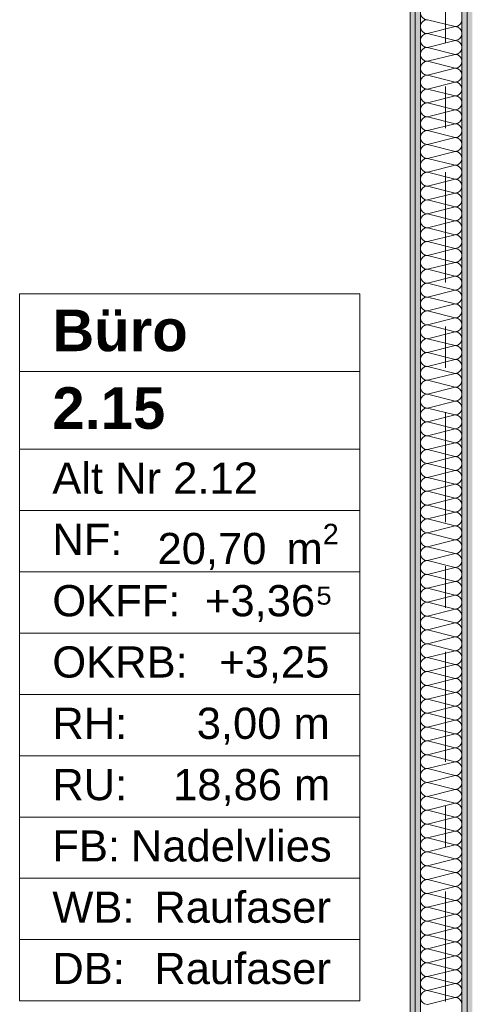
# Model space of a CAD drawing. Header units: metres. Extents: x -3.6 to 85.2, y -11 to 16.8.
# Tile 17 of 183: x 3.1 to 4.2, y 0.9 to 3.3. Entities that reach past the tile are written whole.
import ezdxf

# ---------------------------------------------------------------- set-up
doc = ezdxf.new("R2010")
doc.units = ezdxf.units.M
doc.header["$MEASUREMENT"] = 0
doc.linetypes.add('Strichlinie doppelt', pattern=[0.546806, 0.264583, -0.105833, 0.070556, -0.105833])
for name, color, linetype in [('451 - Universal.Achsen Raster', 7, 'Continuous'), ('Neubau_401 - Zone.Raum_ Raumbegrenzung_ Whg.', 7, 'Continuous'), ('Neubau_606 - Struktur.Wand Innen Ausbau', 7, 'Continuous')]:
    doc.layers.add(name, color=color, linetype=linetype)
doc.styles.add('ERSTELLTER_STIL_1', font='txt')
doc.styles.add('ERSTELLTER_STIL_2', font='txt')
pattern_1 = [(45, (0, 0), (-0.01767767, 0.01767767), [0, -0.025])]

# ---------------------------------------------------------------- blocks, each defined once
blk = doc.blocks.new('*X39')
at = {"layer": 'Neubau_606 - Struktur.Wand Innen Ausbau', "color": 7, "linetype": 'Continuous', "lineweight": 5}
for p, q in [((4.0867, 3.3), (4.1533, 3.2833)), ((4.0867, 3.2667), (4.1533, 3.2833)), ((4.0867, 3.2667), (4.1533, 3.25)), ((4.0867, 3.2333), (4.1533, 3.25)), ((4.0867, 3.2333), (4.1533, 3.2167)), ((4.0867, 3.2), (4.1533, 3.2167)), ((4.0867, 3.2), (4.1533, 3.1833)), ((4.0867, 3.1667), (4.1533, 3.1833)), ((4.0867, 3.1667), (4.1533, 3.15)), ((4.0867, 3.1333), (4.1533, 3.15)), ((4.0867, 3.1333), (4.1533, 3.1167)), ((4.0867, 3.1), (4.1533, 3.1167)), ((4.0867, 3.1), (4.1533, 3.0833)), ((4.0867, 3.0667), (4.1533, 3.0833)), ((4.0867, 3.0667), (4.1533, 3.05)), ((4.0867, 3.0333), (4.1533, 3.05)), ((4.0867, 3.0333), (4.1533, 3.0167)), ((4.0867, 3), (4.1533, 3.0167)), ((4.0867, 3), (4.1533, 2.9833)), ((4.0867, 2.9667), (4.1533, 2.9833)), ((4.0867, 2.9667), (4.1533, 2.95)), ((4.0867, 2.9333), (4.1533, 2.95)), ((4.0867, 2.9333), (4.1533, 2.9167)), ((4.0867, 2.9), (4.1533, 2.9167)), ((4.0867, 2.9), (4.1533, 2.8833)), ((4.0867, 2.8667), (4.1533, 2.8833)), ((4.0867, 2.8667), (4.1533, 2.85)), ((4.0867, 2.8333), (4.1533, 2.85)), ((4.0867, 2.8333), (4.1533, 2.8167)), ((4.0867, 2.8), (4.1533, 2.8167)), ((4.0867, 2.8), (4.1533, 2.7833)), ((4.0867, 2.7667), (4.1533, 2.7833)), ((4.0867, 2.7667), (4.1533, 2.75)), ((4.0867, 2.7333), (4.1533, 2.75)), ((4.0867, 2.7333), (4.1533, 2.7167)), ((4.0867, 2.7), (4.1533, 2.7167)), ((4.0867, 2.7), (4.1533, 2.6833)), ((4.0867, 2.6667), (4.1533, 2.6833)), ((4.0867, 2.6667), (4.1533, 2.65)), ((4.0867, 2.6333), (4.1533, 2.65)), ((4.0867, 2.6333), (4.1533, 2.6167)), ((4.0867, 2.6), (4.1533, 2.6167)), ((4.0867, 2.6), (4.1533, 2.5833)), ((4.0867, 2.5667), (4.1533, 2.5833)), ((4.0867, 2.5667), (4.1533, 2.55)), ((4.0867, 2.5333), (4.1533, 2.55)), ((4.0867, 2.5333), (4.1533, 2.5167)), ((4.0867, 2.5), (4.1533, 2.5167)), ((4.0867, 2.5), (4.1533, 2.4833)), ((4.0867, 2.4667), (4.1533, 2.4833)), ((4.0867, 2.4667), (4.1533, 2.45)), ((4.0867, 2.4333), (4.1533, 2.45)), ((4.0867, 2.4333), (4.1533, 2.4167)), ((4.0867, 2.4), (4.1533, 2.4167)), ((4.0867, 2.4), (4.1533, 2.3833)), ((4.0867, 2.3667), (4.1533, 2.3833)), ((4.0867, 2.3667), (4.1533, 2.35)), ((4.0867, 2.3333), (4.1533, 2.35)), ((4.0867, 2.3333), (4.1533, 2.3167)), ((4.0867, 2.3), (4.1533, 2.3167)), ((4.0867, 2.3), (4.1533, 2.2833)), ((4.0867, 2.2667), (4.1533, 2.2833)), ((4.0867, 2.2667), (4.1533, 2.25)), ((4.0867, 2.2333), (4.1533, 2.25)), ((4.0867, 2.2333), (4.1533, 2.2167)), ((4.0867, 2.2), (4.1533, 2.2167)), ((4.0867, 2.2), (4.1533, 2.1833)), ((4.0867, 2.1667), (4.1533, 2.1833)), ((4.0867, 2.1667), (4.1533, 2.15)), ((4.0867, 2.1333), (4.1533, 2.15)), ((4.0867, 2.1333), (4.1533, 2.1167)), ((4.0867, 2.1), (4.1533, 2.1167)), ((4.0867, 2.1), (4.1533, 2.0833)), ((4.0867, 2.0667), (4.1533, 2.0833)), ((4.0867, 2.0667), (4.1533, 2.05)), ((4.0867, 2.0333), (4.1533, 2.05)), ((4.0867, 2.0333), (4.1533, 2.0167)), ((4.0867, 2), (4.1533, 2.0167)), ((4.0867, 2), (4.1533, 1.9833)), ((4.0867, 1.9667), (4.1533, 1.9833)), ((4.0867, 1.9667), (4.1533, 1.95)), ((4.0867, 1.9333), (4.1533, 1.95)), ((4.0867, 1.9333), (4.1533, 1.9167)), ((4.0867, 1.9), (4.1533, 1.9167)), ((4.0867, 1.9), (4.1533, 1.8833)), ((4.0867, 1.8667), (4.1533, 1.8833)), ((4.0867, 1.8667), (4.1533, 1.85)), ((4.0867, 1.8333), (4.1533, 1.85)), ((4.0867, 1.8333), (4.1533, 1.8167)), ((4.0867, 1.8), (4.1533, 1.8167)), ((4.0867, 1.8), (4.1533, 1.7833)), ((4.0867, 1.7667), (4.1533, 1.7833)), ((4.0867, 1.7667), (4.1533, 1.75)), ((4.0867, 1.7333), (4.1533, 1.75)), ((4.0867, 1.7333), (4.1533, 1.7167)), ((4.0867, 1.7), (4.1533, 1.7167)), ((4.0867, 1.7), (4.1533, 1.6833)), ((4.0867, 1.6667), (4.1533, 1.6833)), ((4.0867, 1.6667), (4.1533, 1.65)), ((4.0867, 1.6333), (4.1533, 1.65)), ((4.0867, 1.6333), (4.1533, 1.6167)), ((4.0867, 1.6), (4.1533, 1.6167)), ((4.0867, 1.6), (4.1533, 1.5833)), ((4.0867, 1.5667), (4.1533, 1.5833)), ((4.0867, 1.5667), (4.1533, 1.55)), ((4.0867, 1.5333), (4.1533, 1.55)), ((4.0867, 1.5333), (4.1533, 1.5167)), ((4.0867, 1.5), (4.1533, 1.5167)), ((4.0867, 1.5), (4.1533, 1.4833)), ((4.0867, 1.4667), (4.1533, 1.4833)), ((4.0867, 1.4667), (4.1533, 1.45)), ((4.0867, 1.4333), (4.1533, 1.45)), ((4.0867, 1.4333), (4.1533, 1.4167)), ((4.0867, 1.4), (4.1533, 1.4167)), ((4.0867, 1.4), (4.1533, 1.3833)), ((4.0867, 1.3667), (4.1533, 1.3833)), ((4.0867, 1.3667), (4.1533, 1.35)), ((4.0867, 1.3333), (4.1533, 1.35)), ((4.0867, 1.3333), (4.1533, 1.3167)), ((4.0867, 1.3), (4.1533, 1.3167)), ((4.0867, 1.3), (4.1533, 1.2833)), ((4.0867, 1.2667), (4.1533, 1.2833)), ((4.0867, 1.2667), (4.1533, 1.25)), ((4.0867, 1.2333), (4.1533, 1.25)), ((4.0867, 1.2333), (4.1533, 1.2167)), ((4.0867, 1.2), (4.1533, 1.2167)), ((4.0867, 1.2), (4.1533, 1.1833)), ((4.0867, 1.1667), (4.1533, 1.1833)), ((4.0867, 1.1667), (4.1533, 1.15)), ((4.0867, 1.1333), (4.1533, 1.15)), ((4.0867, 1.1333), (4.1533, 1.1167)), ((4.0867, 1.1), (4.1533, 1.1167)), ((4.0867, 1.1), (4.1533, 1.0833)), ((4.0867, 1.0667), (4.1533, 1.0833)), ((4.0867, 1.0667), (4.1533, 1.05)), ((4.0867, 1.0333), (4.1533, 1.05)), ((4.0867, 1.0333), (4.1533, 1.0167)), ((4.0867, 1), (4.1533, 1.0167)), ((4.0867, 1), (4.1533, 0.9833)), ((4.0867, 0.9667), (4.1533, 0.9833)), ((4.0867, 0.9667), (4.1533, 0.95)), ((4.0867, 0.9333), (4.1533, 0.95))]:
    blk.add_line(p, q, dxfattribs=at)
for centre, start, end in [((4.0867, 3.3167), 180, 270), ((4.0867, 3.2833), 90, 180), ((4.1533, 3.3), 270, 0), ((4.0867, 3.2833), 180, 270), ((4.0867, 3.25), 90, 180), ((4.1533, 3.2667), 0, 90), ((4.1533, 3.2667), 270, 0), ((4.0867, 3.25), 180, 270), ((4.1533, 3.2333), 0, 90), ((4.0867, 3.2167), 90, 180), ((4.1533, 3.2333), 270, 0), ((4.0867, 3.2167), 180, 270), ((4.0867, 3.1833), 90, 180), ((4.1533, 3.2), 0, 90), ((4.1533, 3.2), 270, 0), ((4.0867, 3.1833), 180, 270), ((4.1533, 3.1667), 0, 90), ((4.0867, 3.15), 90, 180), ((4.0867, 3.15), 180, 270), ((4.1533, 3.1667), 270, 0), ((4.1533, 3.1333), 0, 90), ((4.0867, 3.1167), 90, 180), ((4.1533, 3.1333), 270, 0), ((4.0867, 3.1167), 180, 270), ((4.1533, 3.1), 0, 90), ((4.0867, 3.0833), 90, 180), ((4.0867, 3.0833), 180, 270), ((4.1533, 3.1), 270, 0), ((4.1533, 3.0667), 0, 90), ((4.0867, 3.05), 90, 180), ((4.1533, 3.0667), 270, 0), ((4.0867, 3.05), 180, 270), ((4.0867, 3.0167), 90, 180), ((4.1533, 3.0333), 0, 90), ((4.1533, 3.0333), 270, 0), ((4.0867, 3.0167), 180, 270), ((4.1533, 3), 0, 90), ((4.0867, 2.9833), 90, 180), ((4.0867, 2.9833), 180, 270), ((4.1533, 3), 270, 0), ((4.1533, 2.9667), 0, 90), ((4.0867, 2.95), 90, 180), ((4.1533, 2.9667), 270, 0), ((4.0867, 2.95), 180, 270), ((4.1533, 2.9333), 0, 90), ((4.0867, 2.9167), 90, 180), ((4.0867, 2.9167), 180, 270), ((4.1533, 2.9333), 270, 0), ((4.1533, 2.9), 0, 90), ((4.0867, 2.8833), 90, 180), ((4.1533, 2.9), 270, 0), ((4.0867, 2.8833), 180, 270), ((4.0867, 2.85), 90, 180), ((4.1533, 2.8667), 0, 90), ((4.1533, 2.8667), 270, 0), ((4.0867, 2.85), 180, 270), ((4.1533, 2.8333), 0, 90), ((4.0867, 2.8167), 90, 180), ((4.0867, 2.8167), 180, 270), ((4.1533, 2.8333), 270, 0), ((4.1533, 2.8), 0, 90), ((4.0867, 2.7833), 90, 180), ((4.1533, 2.8), 270, 0), ((4.0867, 2.7833), 180, 270), ((4.1533, 2.7667), 0, 90), ((4.0867, 2.75), 90, 180), ((4.0867, 2.75), 180, 270), ((4.1533, 2.7667), 270, 0), ((4.1533, 2.7333), 0, 90), ((4.0867, 2.7167), 90, 180), ((4.1533, 2.7333), 270, 0), ((4.0867, 2.7167), 180, 270), ((4.0867, 2.6833), 90, 180), ((4.1533, 2.7), 0, 90), ((4.1533, 2.7), 270, 0), ((4.0867, 2.6833), 180, 270), ((4.1533, 2.6667), 0, 90), ((4.0867, 2.65), 90, 180), ((4.1533, 2.6667), 270, 0), ((4.0867, 2.65), 180, 270), ((4.0867, 2.6167), 90, 180), ((4.1533, 2.6333), 0, 90), ((4.1533, 2.6333), 270, 0), ((4.0867, 2.6167), 180, 270), ((4.1533, 2.6), 0, 90), ((4.0867, 2.5833), 90, 180), ((4.0867, 2.5833), 180, 270), ((4.1533, 2.6), 270, 0), ((4.1533, 2.5667), 0, 90), ((4.0867, 2.55), 90, 180), ((4.1533, 2.5667), 270, 0), ((4.0867, 2.55), 180, 270), ((4.0867, 2.5167), 90, 180), ((4.1533, 2.5333), 0, 90), ((4.1533, 2.5333), 270, 0), ((4.0867, 2.5167), 180, 270), ((4.1533, 2.5), 0, 90), ((4.0867, 2.4833), 90, 180), ((4.1533, 2.5), 270, 0), ((4.0867, 2.4833), 180, 270), ((4.0867, 2.45), 90, 180), ((4.1533, 2.4667), 0, 90), ((4.1533, 2.4667), 270, 0), ((4.0867, 2.45), 180, 270), ((4.1533, 2.4333), 0, 90), ((4.0867, 2.4167), 90, 180), ((4.0867, 2.4167), 180, 270), ((4.1533, 2.4333), 270, 0), ((4.1533, 2.4), 0, 90), ((4.0867, 2.3833), 90, 180), ((4.1533, 2.4), 270, 0), ((4.0867, 2.3833), 180, 270), ((4.0867, 2.35), 90, 180), ((4.1533, 2.3667), 0, 90), ((4.1533, 2.3667), 270, 0), ((4.0867, 2.35), 180, 270), ((4.1533, 2.3333), 0, 90), ((4.0867, 2.3167), 90, 180), ((4.1533, 2.3333), 270, 0), ((4.0867, 2.3167), 180, 270), ((4.0867, 2.2833), 90, 180), ((4.1533, 2.3), 0, 90), ((4.1533, 2.3), 270, 0), ((4.0867, 2.2833), 180, 270), ((4.1533, 2.2667), 0, 90), ((4.0867, 2.25), 90, 180), ((4.0867, 2.25), 180, 270), ((4.1533, 2.2667), 270, 0), ((4.1533, 2.2333), 0, 90), ((4.0867, 2.2167), 90, 180), ((4.1533, 2.2333), 270, 0), ((4.0867, 2.2167), 180, 270), ((4.1533, 2.2), 0, 90), ((4.0867, 2.1833), 90, 180), ((4.0867, 2.1833), 180, 270), ((4.1533, 2.2), 270, 0), ((4.1533, 2.1667), 0, 90), ((4.0867, 2.15), 90, 180), ((4.1533, 2.1667), 270, 0), ((4.0867, 2.15), 180, 270), ((4.0867, 2.1167), 90, 180), ((4.1533, 2.1333), 0, 90), ((4.1533, 2.1333), 270, 0), ((4.0867, 2.1167), 180, 270), ((4.1533, 2.1), 0, 90), ((4.0867, 2.0833), 90, 180), ((4.0867, 2.0833), 180, 270), ((4.1533, 2.1), 270, 0), ((4.1533, 2.0667), 0, 90), ((4.0867, 2.05), 90, 180), ((4.1533, 2.0667), 270, 0), ((4.0867, 2.05), 180, 270), ((4.1533, 2.0333), 0, 90), ((4.0867, 2.0167), 90, 180), ((4.0867, 2.0167), 180, 270), ((4.1533, 2.0333), 270, 0), ((4.1533, 2), 0, 90), ((4.0867, 1.9833), 90, 180), ((4.1533, 2), 270, 0), ((4.0867, 1.9833), 180, 270), ((4.0867, 1.95), 90, 180), ((4.1533, 1.9667), 0, 90), ((4.1533, 1.9667), 270, 0), ((4.0867, 1.95), 180, 270), ((4.1533, 1.9333), 0, 90), ((4.0867, 1.9167), 90, 180), ((4.1533, 1.9333), 270, 0), ((4.0867, 1.9167), 180, 270), ((4.0867, 1.8833), 90, 180), ((4.1533, 1.9), 0, 90), ((4.1533, 1.9), 270, 0), ((4.0867, 1.8833), 180, 270), ((4.1533, 1.8667), 0, 90), ((4.0867, 1.85), 90, 180), ((4.0867, 1.85), 180, 270), ((4.1533, 1.8667), 270, 0), ((4.1533, 1.8333), 0, 90), ((4.0867, 1.8167), 90, 180), ((4.1533, 1.8333), 270, 0), ((4.0867, 1.8167), 180, 270), ((4.0867, 1.7833), 90, 180), ((4.1533, 1.8), 0, 90), ((4.1533, 1.8), 270, 0), ((4.0867, 1.7833), 180, 270), ((4.1533, 1.7667), 0, 90), ((4.0867, 1.75), 90, 180), ((4.1533, 1.7667), 270, 0), ((4.0867, 1.75), 180, 270), ((4.0867, 1.7167), 90, 180), ((4.1533, 1.7333), 0, 90), ((4.1533, 1.7333), 270, 0), ((4.0867, 1.7167), 180, 270), ((4.1533, 1.7), 0, 90), ((4.0867, 1.6833), 90, 180), ((4.0867, 1.6833), 180, 270), ((4.1533, 1.7), 270, 0), ((4.1533, 1.6667), 0, 90), ((4.0867, 1.65), 90, 180), ((4.1533, 1.6667), 270, 0), ((4.0867, 1.65), 180, 270), ((4.0867, 1.6167), 90, 180), ((4.1533, 1.6333), 0, 90), ((4.1533, 1.6333), 270, 0), ((4.0867, 1.6167), 180, 270), ((4.1533, 1.6), 0, 90), ((4.0867, 1.5833), 90, 180), ((4.1533, 1.6), 270, 0), ((4.0867, 1.5833), 180, 270), ((4.0867, 1.55), 90, 180), ((4.1533, 1.5667), 0, 90), ((4.1533, 1.5667), 270, 0), ((4.0867, 1.55), 180, 270), ((4.1533, 1.5333), 0, 90), ((4.0867, 1.5167), 90, 180), ((4.0867, 1.5167), 180, 270), ((4.1533, 1.5333), 270, 0), ((4.1533, 1.5), 0, 90), ((4.0867, 1.4833), 90, 180), ((4.1533, 1.5), 270, 0), ((4.0867, 1.4833), 180, 270), ((4.1533, 1.4667), 0, 90), ((4.0867, 1.45), 90, 180), ((4.0867, 1.45), 180, 270), ((4.1533, 1.4667), 270, 0), ((4.1533, 1.4333), 0, 90), ((4.0867, 1.4167), 90, 180), ((4.1533, 1.4333), 270, 0), ((4.0867, 1.4167), 180, 270), ((4.0867, 1.3833), 90, 180), ((4.1533, 1.4), 0, 90), ((4.1533, 1.4), 270, 0), ((4.0867, 1.3833), 180, 270), ((4.1533, 1.3667), 0, 90), ((4.0867, 1.35), 90, 180), ((4.0867, 1.35), 180, 270), ((4.1533, 1.3667), 270, 0), ((4.1533, 1.3333), 0, 90), ((4.0867, 1.3167), 90, 180), ((4.1533, 1.3333), 270, 0), ((4.0867, 1.3167), 180, 270), ((4.1533, 1.3), 0, 90), ((4.0867, 1.2833), 90, 180), ((4.0867, 1.2833), 180, 270), ((4.1533, 1.3), 270, 0), ((4.1533, 1.2667), 0, 90), ((4.0867, 1.25), 90, 180), ((4.1533, 1.2667), 270, 0), ((4.0867, 1.25), 180, 270), ((4.0867, 1.2167), 90, 180), ((4.1533, 1.2333), 0, 90), ((4.1533, 1.2333), 270, 0), ((4.0867, 1.2167), 180, 270), ((4.1533, 1.2), 0, 90), ((4.0867, 1.1833), 90, 180), ((4.0867, 1.1833), 180, 270), ((4.1533, 1.2), 270, 0), ((4.1533, 1.1667), 0, 90), ((4.0867, 1.15), 90, 180), ((4.1533, 1.1667), 270, 0), ((4.0867, 1.15), 180, 270), ((4.1533, 1.1333), 0, 90), ((4.0867, 1.1167), 90, 180), ((4.0867, 1.1167), 180, 270), ((4.1533, 1.1333), 270, 0), ((4.1533, 1.1), 0, 90), ((4.0867, 1.0833), 90, 180), ((4.1533, 1.1), 270, 0), ((4.0867, 1.0833), 180, 270), ((4.0867, 1.05), 90, 180), ((4.1533, 1.0667), 0, 90), ((4.1533, 1.0667), 270, 0), ((4.0867, 1.05), 180, 270), ((4.1533, 1.0333), 0, 90), ((4.0867, 1.0167), 90, 180), ((4.1533, 1.0333), 270, 0), ((4.0867, 1.0167), 180, 270), ((4.0867, 0.9833), 90, 180), ((4.1533, 1), 0, 90), ((4.1533, 1), 270, 0), ((4.0867, 0.9833), 180, 270), ((4.1533, 0.9667), 0, 90), ((4.0867, 0.95), 90, 180), ((4.0867, 0.95), 180, 270), ((4.1533, 0.9667), 270, 0), ((4.1533, 0.9333), 0, 90)]:
    blk.add_arc(centre, 0.0167, start, end, dxfattribs=at)

msp = doc.modelspace()

# ---------------------------------------------------------------- hatches: boundary and pattern name
at = {"layer": 'Neubau_606 - Struktur.Wand Innen Ausbau', "linetype": 'Continuous', "lineweight": 0, "true_color": 0x000000}
h = msp.add_hatch(dxfattribs=at)
h.set_pattern_fill('Gips_0001', color=18, style=0, pattern_type=2)
h.set_pattern_definition(pattern_1)
h.paths.add_polyline_path([(4.045, 0.71), (4.0575, 0.71), (4.0575, 5.1), (4.045, 5.1)])
h = msp.add_hatch(dxfattribs=at)
h.set_pattern_fill('Gips_0001', color=18, style=0, pattern_type=2)
h.set_pattern_definition(pattern_1)
h.paths.add_polyline_path([(4.0575, 0.71), (4.07, 0.71), (4.07, 5.1), (4.0575, 5.1)])
h = msp.add_hatch(dxfattribs=at)
h.set_pattern_fill('Gips_0001', color=18, style=0, pattern_type=2)
h.set_pattern_definition(pattern_1)
h.paths.add_polyline_path([(4.1825, 5.1), (4.17, 5.1), (4.17, 0.71), (4.1825, 0.71)])
h = msp.add_hatch(dxfattribs=at)
h.set_pattern_fill('Gips_0001', color=18, style=0, pattern_type=2)
h.set_pattern_definition(pattern_1)
h.paths.add_polyline_path([(4.195, 5.1), (4.1825, 5.1), (4.1825, 0.71), (4.195, 0.71)])

# ---------------------------------------------------------------- linework, layer by layer
at = {"layer": '451 - Universal.Achsen Raster', "color": 160, "linetype": 'Strichlinie doppelt', "lineweight": 9, "true_color": 0x3232ff}
msp.add_line((4.13, -10.585), (4.13, 16.355), dxfattribs=at)
at = {"layer": 'Neubau_401 - Zone.Raum_ Raumbegrenzung_ Whg.', "color": 1, "linetype": 'Continuous', "lineweight": 9}
for p, q in [((3.9243, 2.6408), (3.1054, 2.6408)), ((3.1054, 2.6408), (3.1054, 0.9417)), ((3.1054, 2.6408), (3.9243, 2.6408)), ((3.1054, 2.4542), (3.1054, 2.6408)), ((3.9243, 0.9417), (3.9243, 2.6408)), ((3.9243, 2.6408), (3.9243, 2.4542)), ((3.9243, 2.4542), (3.1054, 2.4542)), ((3.1054, 2.4542), (3.9243, 2.4542)), ((3.1054, 2.2676), (3.1054, 2.4542)), ((3.9243, 2.4542), (3.9243, 2.2676)), ((3.9243, 2.2676), (3.1054, 2.2676)), ((3.1054, 2.2676), (3.9243, 2.2676)), ((3.1054, 2.1203), (3.1054, 2.2676)), ((3.9243, 2.2676), (3.9243, 2.1203)), ((3.9243, 2.1203), (3.1054, 2.1203)), ((3.1054, 2.1203), (3.9243, 2.1203)), ((3.1054, 1.973), (3.1054, 2.1203)), ((3.9243, 2.1203), (3.9243, 1.973)), ((3.9243, 1.973), (3.1054, 1.973)), ((3.1054, 1.973), (3.9243, 1.973)), ((3.1054, 1.8256), (3.1054, 1.973)), ((3.9243, 1.973), (3.9243, 1.8256)), ((3.9243, 1.8256), (3.1054, 1.8256)), ((3.1054, 1.8256), (3.9243, 1.8256)), ((3.1054, 1.6783), (3.1054, 1.8256)), ((3.9243, 1.8256), (3.9243, 1.6783)), ((3.9243, 1.6783), (3.1054, 1.6783)), ((3.1054, 1.6783), (3.9243, 1.6783)), ((3.1054, 1.531), (3.1054, 1.6783)), ((3.9243, 1.6783), (3.9243, 1.531)), ((3.9243, 1.531), (3.1054, 1.531)), ((3.1054, 1.531), (3.9243, 1.531)), ((3.1054, 1.3837), (3.1054, 1.531)), ((3.9243, 1.531), (3.9243, 1.3837)), ((3.9243, 1.3837), (3.1054, 1.3837)), ((3.1054, 1.3837), (3.9243, 1.3837)), ((3.1054, 1.2364), (3.1054, 1.3837)), ((3.9243, 1.3837), (3.9243, 1.2364)), ((3.9243, 1.2364), (3.1054, 1.2364)), ((3.1054, 1.2364), (3.9243, 1.2364)), ((3.1054, 1.089), (3.1054, 1.2364)), ((3.9243, 1.2364), (3.9243, 1.089)), ((3.9243, 1.089), (3.1054, 1.089)), ((3.1054, 1.089), (3.9243, 1.089)), ((3.1054, 0.9417), (3.1054, 1.089)), ((3.9243, 1.089), (3.9243, 0.9417)), ((3.1054, 0.9417), (3.9243, 0.9417)), ((3.9243, 0.9417), (3.1054, 0.9417))]:
    msp.add_line(p, q, dxfattribs=at)
at = {"layer": 'Neubau_606 - Struktur.Wand Innen Ausbau', "color": 1, "linetype": 'Continuous', "lineweight": 9}
for p, q in [((4.0575, 5.1), (4.0575, 0.71)), ((4.1825, 5.1), (4.1825, 0.71))]:
    msp.add_line(p, q, dxfattribs=at)
at = {"layer": 'Neubau_606 - Struktur.Wand Innen Ausbau', "color": 1, "linetype": 'Continuous', "lineweight": 13}
for p, q in [((4.07, 5.1), (4.07, 0.71)), ((4.17, 5.1), (4.17, 0.71))]:
    msp.add_line(p, q, dxfattribs=at)
at = {"layer": 'Neubau_606 - Struktur.Wand Innen Ausbau', "color": 1, "linetype": 'Continuous', "lineweight": 13, "flags": 128}
msp.add_lwpolyline([(4.045, 5.1), (4.045, 0.71)], dxfattribs=at)

# ---------------------------------------------------------------- block references
at = {"layer": 'Neubau_606 - Struktur.Wand Innen Ausbau', "color": 1, "lineweight": 13}
msp.add_blockref('*X39', (0, 0), dxfattribs=at)

# ---------------------------------------------------------------- texts
at = {"layer": 'Neubau_401 - Zone.Raum_ Raumbegrenzung_ Whg.', "color": 7, "lineweight": 9, "attachment_point": 1}
for s, insert, char_height, style in [('\\A1;{\\pqj;\\pt0;\\fArial|b1|i0|c0|p38;Büro}', (3.184, 2.6032), 0.1, 'ERSTELLTER_STIL_1'), ('\\A1;{\\pqj;\\pt0;\\fArial|b1|i0|c0|p38;}', (3.8457, 2.6261), 0.1, 'ERSTELLTER_STIL_1'), ('\\A1;{\\pqj;\\pt0;\\fArial|b1|i0|c0|p38;}', (3.8457, 2.4395), 0.1, 'ERSTELLTER_STIL_1'), ('\\A1;{\\pql;\\pt0;\\fArial|b1|i0|c0|p38;2.15}', (3.184, 2.4166), 0.1, 'ERSTELLTER_STIL_1'), ('\\A1;{\\pqj;\\pt0;\\fArial|b0|i0|c0|p38;}', (3.8457, 2.2529), 0.075, 'ERSTELLTER_STIL_2'), ('\\A1;{\\pqj;\\pt0;\\fArial|b0|i0|c0|p38;Alt Nr 2.12}', (3.184, 2.2357), 0.075, 'ERSTELLTER_STIL_2'), ('\\A1;{\\pqj;\\pt0;\\fArial|b0|i0|c0|p38;NF: }', (3.184, 2.0884), 0.075, 'ERSTELLTER_STIL_2'), ('\\A1;{\\pql;\\pt0,0.05;\\fArial|b0|i0|c0|p38;20,70\\fArial|b0|i0|c0|p38;\\A1{\\H.66x;\\S^  ;}\\fArial|b0|i0|c0|p38; m\\fArial|b0|i0|c0|p38;\\A1{\\H.66x;\\S2^  ;}}', (3.4372, 2.0884), 0.075, 'ERSTELLTER_STIL_2'), ('\\A1;{\\pqj;\\pt0;\\fArial|b0|i0|c0|p38;OKFF: }', (3.184, 1.9411), 0.075, 'ERSTELLTER_STIL_2'), ('\\A1;{\\pqj;\\pt0;\\fArial|b0|i0|c0|p38;+3,36⁵}', (3.5515, 1.9411), 0.075, 'ERSTELLTER_STIL_2'), ('\\A1;{\\pqj;\\pt0;\\fArial|b0|i0|c0|p38;OKRB: }', (3.184, 1.7938), 0.075, 'ERSTELLTER_STIL_2'), ('\\A1;{\\pqj;\\pt0;\\fArial|b0|i0|c0|p38;+3,25}', (3.5858, 1.7938), 0.075, 'ERSTELLTER_STIL_2'), ('\\A1;{\\pqj;\\pt0;\\fArial|b0|i0|c0|p38;RH: }', (3.184, 1.6464), 0.075, 'ERSTELLTER_STIL_2'), ('\\A1;{\\pqj;\\pt0;\\fArial|b0|i0|c0|p38;3,00 m}', (3.5316, 1.6464), 0.075, 'ERSTELLTER_STIL_2'), ('\\A1;{\\pqj;\\pt0;\\fArial|b0|i0|c0|p38;RU: }', (3.184, 1.4991), 0.075, 'ERSTELLTER_STIL_2'), ('\\A1;{\\pqj;\\pt0;\\fArial|b0|i0|c0|p38;18,86 m}', (3.4747, 1.4991), 0.075, 'ERSTELLTER_STIL_2'), ('\\A1;{\\pqj;\\pt0;\\fArial|b0|i0|c0|p38;FB: }', (3.184, 1.3518), 0.075, 'ERSTELLTER_STIL_2'), ('\\A1;{\\pqj;\\pt0;\\fArial|b0|i0|c0|p38;Nadelvlies}', (3.3732, 1.3518), 0.075, 'ERSTELLTER_STIL_2'), ('\\A1;{\\pqj;\\pt0;\\fArial|b0|i0|c0|p38;Raufaser}', (3.4295, 1.2045), 0.075, 'ERSTELLTER_STIL_2'), ('\\A1;{\\pqj;\\pt0;\\fArial|b0|i0|c0|p38;WB: }', (3.184, 1.2045), 0.075, 'ERSTELLTER_STIL_2'), ('\\A1;{\\pqj;\\pt0;\\fArial|b0|i0|c0|p38;Raufaser}', (3.4295, 1.0572), 0.075, 'ERSTELLTER_STIL_2'), ('\\A1;{\\pqj;\\pt0;\\fArial|b0|i0|c0|p38;DB: }', (3.184, 1.0572), 0.075, 'ERSTELLTER_STIL_2')]:
    msp.add_mtext(s, dxfattribs=dict(at, insert=insert, char_height=char_height, style=style))

doc.saveas('drawing.dxf')
